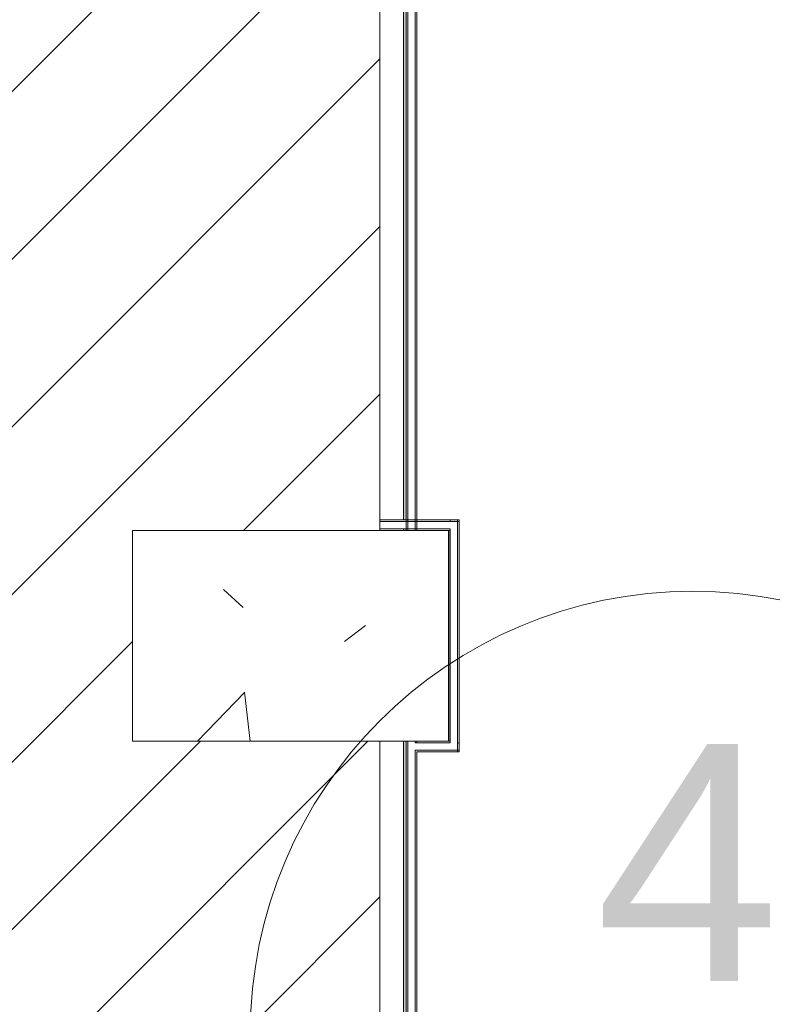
# Model space of a CAD drawing. Header units: metres. Extents: x 3 to 42.2, y -72.9 to -48.7.
# Tile 83 of 189: x 34.8 to 35.5, y -58 to -57.1. Entities that reach past the tile are written whole.
import ezdxf

# ---------------------------------------------------------------- set-up
doc = ezdxf.new("R2010")
doc.units = ezdxf.units.M
for name, color, linetype, lineweight in [('A-COLS', 7, 'Continuous', 18), ('A-WALL', 7, 'Continuous', 18), ('A-WALL-PATT', 7, 'Continuous', 18), ('S-COLS', 7, 'Continuous', 18)]:
    doc.layers.add(name, color=color, linetype=linetype, lineweight=lineweight)
doc.layers.add('M-HVAC-CDFF-IDEN', color=1, linetype='Continuous', lineweight=9, true_color=0xff0000)
doc.styles.add('Arial_2', font='arial.ttf', dxfattribs={"height": 0.225})

# ---------------------------------------------------------------- blocks, each defined once
blk = doc.blocks.new('Concreto-Retangular-Coluna - 20 X 30-8710684-1PAV')
at = {"layer": 'S-COLS', "true_color": 0xaaaaaa}
h = blk.add_hatch(dxfattribs=at)
h.set_pattern_fill('FP_16', color=253, style=0, pattern_type=2)
h.set_pattern_definition([(320, (-5.243, 13.502), (-0.047815, -0.546555), [0.05715, -0.62865]), (265, (-5.243, 13.502), (0.573166, 0.105728), [0.04572, -0.50292]), (10.451, (-5.247, 13.457), (0.52535, -0.440828), [0.04857, -0.53427]), (316.184, (-5.091, 13.502), (-0.12613, -0.813237), [0.08572, -0.94297]), (6.636, (-5.101, 13.435), (0.742287, -0.71221), [0.07286, -0.80141]), (261.184, (-5.091, 13.502), (0.742274, -0.712217), [0.06858, -0.75438]), (291, (-5.129, 13.426), (-0.306795, -0.454846), [0.05715, -0.62865]), (236, (-5.129, 13.426), (0.55256, -0.185405), [0.04572, -0.50292]), (341.451, (-5.154, 13.388), (0.245763, -0.64025), [0.04857, -0.53427]), (307.5, (-5.243, 13.502), (0.2536672, -0.009261), [0.02515, -0.47168, 0.02515, -0.48539, -0.50482]), (307.5, (-5.243, 13.502), (0.2536672, -0.009261), [-1.007, 0.02515, -0.47968]), (277.5, (-5.243, 13.502), (0.300546, -0.200456), [0.02515, -0.26594, 0.02515, -0.46025, -0.19241]), (277.5, (-5.243, 13.502), (0.300546, -0.200456), [-0.77648, 0.02515, -0.16726]), (237.5, (-5.243, 13.672), (-0.0171882, -0.4067682), [0.02515, -0.16535, 0.02515, -0.56921, -0.78867]), (237.5, (-5.243, 13.672), (-0.0171882, -0.4067682), [-0.78486, 0.02515, -0.76352]), (227.5, (-5.243, 13.748), (0.076279, -0.444383), [0.02515, -0.2225, 0.02515, -0.36957, -0.56007]), (227.5, (-5.243, 13.748), (0.076279, -0.444383), [-0.64237, 0.02515, -0.53492])])
h.paths.add_polyline_path([(-0.1, 0.15), (-0.1, -0.15), (0.1, -0.15), (0.1, 0.15), (0.03791, 0.15)])
at = {"layer": 'S-COLS', "color": 253, "true_color": 0xaaaaaa}
for p, q in [((0.1, 0.15), (-0.1, 0.15)), ((-0.1, 0.15), (-0.1, -0.15)), ((0.1, -0.15), (0.1, 0.15)), ((-0.1, -0.15), (0.1, -0.15))]:
    blk.add_line(p, q, dxfattribs=at)
blk = doc.blocks.new('4 GRE - ESCOLA DE CINEMA E AUDIOVISUAL CINE REX R07_rvt-1-1PAV')
at = {"layer": 'A-WALL-PATT', "true_color": 0xeaeaea}
h = blk.add_hatch(dxfattribs=at)
h.set_pattern_fill('FP_21', color=254, style=0, pattern_type=2)
h.set_pattern_definition([(0, (21.555, -62.929), (0.381, 0.381), [0.1905, -0.5715]), (45, (21.65, -62.929), (-1.90495, 1.90495), []), (90, (21.65, -63.024), (-0.381, 0.381), [0.1905, -0.5715])])
h.paths.add_polyline_path([(35.1671, -63.73645), (35.1686, -63.73645), (35.16717, -59.13515), (35.1671, -59.13515), (35.1671, -63.7309)])
h.paths.add_polyline_path([(35.16795, -58.83515), (35.1686, -58.83515), (35.16781, -57.78548), (35.1671, -57.78548), (35.16718, -58.83515)])
h.paths.add_polyline_path([(35.1686, -57.58548), (35.1686, -52.23545), (35.16734, -52.23545), (35.16779, -57.58548)])
h.paths.add_polyline_path([(35.16734, -51.35545), (35.1686, -51.35545), (35.1686, -51.17545), (35.16734, -51.17545), (35.16734, -51.27456)])
at = {"layer": 'A-WALL-PATT', "true_color": 0xd4d4d4}
h = blk.add_hatch(dxfattribs=at)
h.set_pattern_fill('FP_2', color=254, style=0, pattern_type=2)
h.set_pattern_definition([(45, (21.555, -62.929), (-0.0795495, 0.0795495), [])])
h.paths.add_polyline_path([(34.6921, -68.41694), (35.0073, -68.41694), (35.0073, -68.14262), (35.1421, -68.14262), (35.1421, -67.81694), (34.6921, -67.81694), (34.6921, -68.07613)])
h.paths.add_polyline_path([(34.6921, -66.86694), (35.1421, -66.86694), (35.1421, -64.25541), (34.6921, -64.25541), (34.6921, -66.53116)])
h.paths.add_polyline_path([(34.6921, -64.05541), (35.1421, -64.05541), (35.1421, -59.13515), (34.6921, -59.13515), (34.6921, -61.12376)])
h.paths.add_polyline_path([(34.75302, -58.83515), (35.1421, -58.83515), (35.1421, -57.78548), (34.9073, -57.78548), (34.9073, -57.58548), (35.1421, -57.58548), (35.1421, -54.20194), (34.6921, -54.20194), (34.6921, -58.83515)])
h = blk.add_hatch(dxfattribs=at)
h.set_pattern_fill('FP_1', color=254, style=0, pattern_type=2)
h.set_pattern_definition([(50, (21.555, -62.929), (0.546555, -0.047815), [0.05715, -0.62865]), (355, (21.555, -62.929), (-0.105728, 0.573166), [0.04572, -0.50292]), (100.451, (21.601, -62.933), (0.440828, 0.525349), [0.04857, -0.53427]), (46.184, (21.555, -62.776), (0.813237, -0.12613), [0.08573, -0.94298]), (96.636, (21.623, -62.787), (0.71221, 0.742287), [0.07286, -0.80141]), (351.184, (21.555, -62.776), (0.712217, 0.742274), [0.06858, -0.75438]), (21, (21.631, -62.814), (0.454846, -0.306795), [0.05715, -0.62865]), (326, (21.631, -62.814), (0.185405, 0.55256), [0.04572, -0.50292]), (71.451, (21.669, -62.84), (0.64025, 0.245763), [0.04857, -0.53427]), (37.5, (21.555, -62.929), (0.009261, 0.2536672), [0.02515, -0.47168, 0.02515, -0.48539, -0.50482]), (37.5, (21.555, -62.929), (0.009261, 0.2536672), [-1.007, 0.02515, -0.47968]), (7.5, (21.555, -62.929), (0.200456, 0.300546), [0.02515, -0.26594, 0.02515, -0.46025, -0.1924]), (7.5, (21.555, -62.929), (0.200456, 0.300546), [-0.77648, 0.02515, -0.16726]), (327.5, (21.385, -62.929), (0.4067682, -0.0171882), [0.02515, -0.16535, 0.02515, -0.56921, -0.78867]), (327.5, (21.385, -62.929), (0.4067682, -0.0171882), [-0.78486, 0.02515, -0.76352]), (317.5, (21.309, -62.929), (0.444383, 0.0762794), [0.02515, -0.2225, 0.02515, -0.36957, -0.56007]), (317.5, (21.309, -62.929), (0.444383, 0.0762794), [-0.64237, 0.02515, -0.53492])])
h.paths.add_polyline_path([(35.16594, -68.14262), (35.1671, -68.14262), (35.1671, -67.79194), (34.9171, -67.79194), (34.9171, -67.79444), (35.1646, -67.79444), (35.1646, -68.14262)])
h.paths.add_polyline_path([(35.1671, -66.89194), (35.16681, -64.25541), (35.1646, -64.25541), (35.1646, -66.88944), (34.9171, -66.88944), (34.9171, -66.89194)])
h.paths.add_polyline_path([(35.16698, -64.05541), (35.1671, -64.05541), (35.1671, -63.90645), (35.1646, -63.90645), (35.1646, -64.05541)])
h.paths.add_polyline_path([(35.1646, -63.89795), (35.1671, -63.89795), (35.1671, -63.89395), (35.1646, -63.89395)])
h.paths.add_polyline_path([(35.1646, -63.74895), (35.1671, -63.74895), (35.1671, -63.74495), (35.1646, -63.74495)])
h.paths.add_polyline_path([(35.1671, -63.73645), (35.16647, -59.13515), (35.1646, -59.13515), (35.1646, -63.73645)])
h.paths.add_polyline_path([(35.1646, -58.83515), (35.1671, -58.83515), (35.16702, -57.78548), (35.1646, -57.78548), (35.1646, -58.8063)])
h.paths.add_polyline_path([(35.1671, -57.58548), (35.1671, -57.58398), (35.1646, -57.58398), (35.1646, -57.58548)])
h.paths.add_polyline_path([(35.1646, -57.57548), (35.1671, -57.57548), (35.1671, -54.20194), (35.1646, -54.20194), (35.1646, -57.55101)])
at = {"layer": 'A-WALL', "color": 253, "true_color": 0xaaaaaa}
for p, q in [((35.1686, -52.23545), (35.1686, -57.58548)), ((35.1421, -57.57548), (35.1421, -54.20194)), ((35.1646, -57.57548), (35.1646, -54.20194)), ((35.1671, -57.57548), (35.1671, -54.20194)), ((35.1671, -54.20194), (35.1671, -57.58548)), ((35.1756, -57.58548), (35.1756, -54.50538)), ((35.1771, -57.58548), (35.1771, -54.50688)), ((35.1421, -57.57698), (35.1421, -57.57548)), ((35.1646, -57.57548), (35.1421, -57.57548)), ((35.1421, -57.57698), (35.1421, -57.57548)), ((35.1421, -57.58398), (35.1421, -57.57698)), ((35.1671, -57.57698), (35.1421, -57.57698)), ((35.1421, -57.58398), (35.1421, -57.57698)), ((35.1671, -57.57548), (35.1646, -57.57548)), ((35.2073, -57.57548), (35.1671, -57.57548)), ((35.1671, -57.57698), (35.2073, -57.57698)), ((35.2173, -57.57548), (35.2073, -57.57548)), ((35.2088, -57.57548), (35.2073, -57.57548)), ((35.2073, -57.57698), (35.2088, -57.57698)), ((35.2088, -57.57548), (35.2088, -57.57698)), ((35.2088, -57.57698), (35.2158, -57.57698)), ((35.2158, -57.57548), (35.2158, -57.57698)), ((35.2173, -57.57548), (35.2158, -57.57548)), ((35.2158, -57.57698), (35.2158, -57.78548)), ((35.2158, -57.57698), (35.2173, -57.57698)), ((35.2173, -57.78548), (35.2173, -57.57548)), ((35.2173, -57.57698), (35.2173, -57.57548)), ((35.1421, -57.58548), (35.1421, -57.58398)), ((35.1646, -57.58398), (35.1421, -57.58398)), ((35.1646, -57.58548), (35.1646, -57.58398)), ((35.1671, -57.58398), (35.1646, -57.58398)), ((35.1671, -57.58398), (35.1671, -57.58548)), ((35.1671, -57.58398), (35.2073, -57.58398)), ((35.2073, -57.58398), (35.2088, -57.58398)), ((35.2088, -57.58398), (35.2088, -57.78548)), ((35.1421, -63.73645), (35.1421, -57.78548)), ((35.1646, -63.73645), (35.1646, -57.78548)), ((35.1671, -63.73645), (35.1671, -57.78548)), ((35.1671, -57.78548), (35.1671, -61.27548)), ((35.1686, -57.78548), (35.1686, -63.73645)), ((35.1756, -57.78698), (35.1756, -57.78548)), ((35.1771, -57.78548), (35.1771, -57.78698)), ((35.2088, -57.78548), (35.2088, -57.78698)), ((35.2158, -57.78548), (35.2158, -57.78698)), ((35.2173, -57.79548), (35.2173, -57.78548)), ((35.2173, -57.78698), (35.2173, -57.78548)), ((35.1756, -57.78698), (35.1771, -57.78698)), ((35.1756, -61.48698), (35.1756, -57.79398)), ((35.1756, -57.79398), (35.1771, -57.79398)), ((35.2088, -57.78698), (35.1771, -57.78698)), ((35.2158, -57.79398), (35.1771, -57.79398)), ((35.2158, -57.78698), (35.2158, -57.79398)), ((35.2173, -57.78698), (35.2158, -57.78698)), ((35.2173, -57.79398), (35.2158, -57.79398)), ((35.2158, -57.79398), (35.2158, -57.79548)), ((35.2173, -57.79548), (35.2173, -57.79398)), ((35.1771, -61.48548), (35.1771, -57.79548)), ((35.1771, -57.79548), (35.2173, -57.79548)), ((35.2158, -57.79548), (35.2173, -57.79548))]:
    blk.add_line(p, q, dxfattribs=at)
at = {"layer": 'S-COLS', "color": 253, "lineweight": 18, "true_color": 0xaaaaaa, "rotation": 90.00000000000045}
blk.add_blockref('Concreto-Retangular-Coluna - 20 X 30-8710684-1PAV', (35.0573, -57.68548), dxfattribs=at)
blk = doc.blocks.new('Family - P25-299902-1PAV')
at = {"layer": 'S-COLS', "color": 253, "true_color": 0xaaaaaa}
for p, q in [((0.15, 0.1), (0.14868, 0.1)), ((0.15, -0.1), (0.15, 0.1)), ((0.14868, -0.1), (0.15, -0.1))]:
    blk.add_line(p, q, dxfattribs=at)
blk = doc.blocks.new('Family - P25-301542-1PAV')
at = {"layer": 'S-COLS', "color": 253, "true_color": 0xaaaaaa}
for p, q in [((0.15, 0.1), (0.14868, 0.1)), ((0.15, -0.1), (0.15, 0.1)), ((0.14868, -0.1), (0.15, -0.1))]:
    blk.add_line(p, q, dxfattribs=at)
blk = doc.blocks.new('ESTRUTURAL CINE REX _011_IFC-1-1PAV')
at = {"layer": 'A-COLS', "color": 253, "lineweight": 18, "true_color": 0xaaaaaa}
blk.add_blockref('Family - P25-301542-1PAV', (35.05862, -57.68552), dxfattribs=at)
at = {"layer": 'S-COLS', "color": 253, "lineweight": 18, "true_color": 0xaaaaaa}
blk.add_blockref('Family - P25-299902-1PAV', (35.05862, -57.68552), dxfattribs=at)
blk = doc.blocks.new('M_Identificador de terminal de ar_BTS - Em caixas-852561-1PAV')
at = {"layer": 'M-HVAC-CDFF-IDEN'}
blk.add_line((-0.0056, 0), (0.0056, 0), dxfattribs=at)
blk.add_circle((0, 0), 0.0056, dxfattribs=at)

msp = doc.modelspace()

# ---------------------------------------------------------------- block references
at = {"lineweight": 5}
for name in ['4 GRE - ESCOLA DE CINEMA E AUDIOVISUAL CINE REX R07_rvt-1-1PAV', 'ESTRUTURAL CINE REX _011_IFC-1-1PAV']:
    msp.add_blockref(name, (0, 0), dxfattribs=at)
at = {"layer": 'M-HVAC-CDFF-IDEN', "xscale": 74.99999999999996, "yscale": 74.99999999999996, "zscale": 74.99999999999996}
msp.add_blockref('M_Identificador de terminal de ar_BTS - Em caixas-852561-1PAV', (35.43907, -58.06315), dxfattribs=at)

# ---------------------------------------------------------------- texts
at = {"layer": 'M-HVAC-CDFF-IDEN', "color": 7, "insert": (35.3469, -57.78801), "char_height": 0.225, "width": 0.2164556, "attachment_point": 1, "style": 'Arial_2'}
msp.add_mtext('4', dxfattribs=at)

doc.saveas('drawing.dxf')
